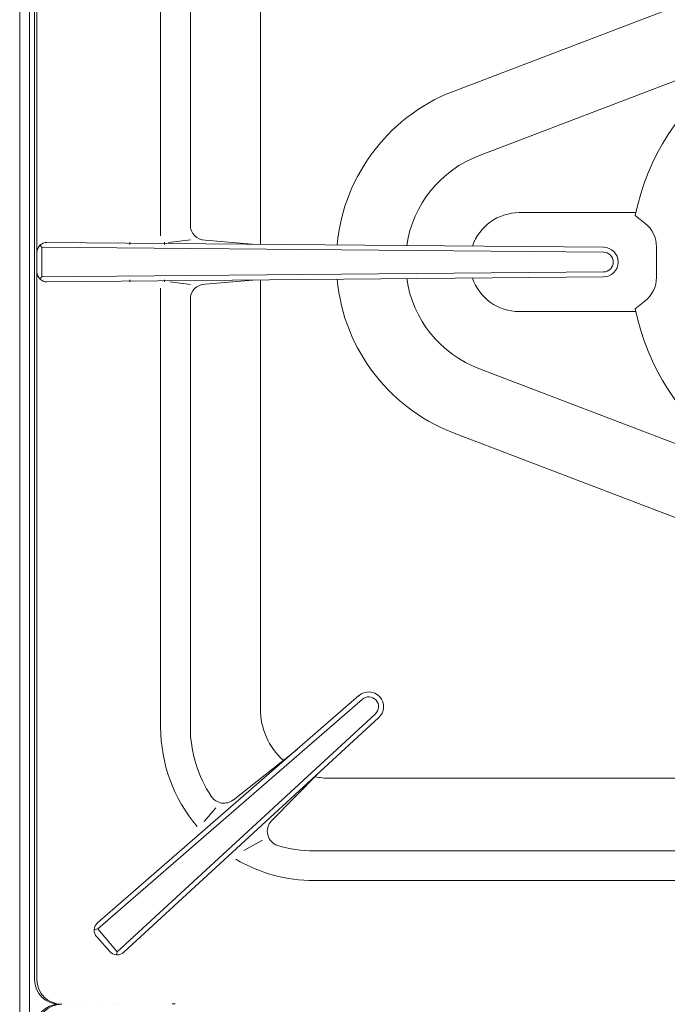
# Model space of a CAD drawing. Header units: millimetres. Extents: x -84458 to 77911, y -55868 to -29230.
# Tile 22 of 103: x 67365 to 67378, y -32794 to -32774. Entities that reach past the tile are written whole.
import ezdxf

# ---------------------------------------------------------------- set-up
doc = ezdxf.new("R2010")
doc.units = ezdxf.units.MM
doc.linetypes.add('ACAD_ISO04W100', pattern=[30.5, 24, -3, 0.5, -3])
doc.linetypes.add('HIDDEN', pattern=[0.9525, 0.635, -0.3175])
for name, color, linetype in [('BLACHA_TŁOCZONA', 7, 'Continuous'), ('BURTA-BOCZNA-PRAWA', 7, 'Continuous'), ('INSTALACJA_PALNIKÓW', 7, 'Continuous'), ('RUSZT', 7, 'Continuous'), ('TŁO', 9, 'Continuous')]:
    doc.layers.add(name, color=color, linetype=linetype)

msp = doc.modelspace()

# ---------------------------------------------------------------- linework, layer by layer
at = {"layer": 'BLACHA_TŁOCZONA', "color": 0, "lineweight": 0}
for p, q in [((67365.603, -32764.416), (67365.603, -32793.415)), ((67365.603, -32764.416), (67365.603, -32793.415)), ((67370.171, -32778.555), (67370.171, -32769.884)), ((67374.177, -32775.425), (67379.964, -32773.216)), ((67380.515, -32774.504), (67374.602, -32776.759)), ((67375.403, -32777.915), (67376.265, -32777.915)), ((67376.265, -32777.915), (67377.759, -32777.915)), ((67370.171, -32787.947), (67370.171, -32779.276)), ((67375.403, -32779.915), (67377.759, -32779.915)), ((67380.494, -32783.32), (67374.602, -32781.072)), ((67374.177, -32782.406), (67379.964, -32784.615)), ((67382.05, -32789.347), (67371.571, -32789.347))]:
    msp.add_line(p, q, dxfattribs=at)
for centre, radius, start, end in [((67375.403, -32778.915), 3.7, 109.3531, 174.6182), ((67375.403, -32778.915), 2.3, 110.3762, 171.6318), ((67375.403, -32778.915), 1, 90, 161.1483), ((67375.403, -32778.915), 3.7, 185.3818, 250.6469), ((67375.403, -32778.915), 2.3, 188.3682, 249.6238), ((67375.403, -32778.915), 1, 198.8517, 270), ((67371.571, -32787.947), 1.4, 180, 227.8172), ((67371.571, -32787.947), 1.4, 257.6562, 270), ((67366.103, -32793.415), 0.5, 180, 270), ((67366.103, -32793.415), 0.5, 180, 270), ((67366.103, -32794.416), 0.5, 90, 180), ((67366.103, -32794.416), 0.5, 90, 180)]:
    msp.add_arc(centre, radius, start, end, dxfattribs=at)
at = {"layer": 'BURTA-BOCZNA-PRAWA', "color": 0, "lineweight": 0}
for p, q in [((67365.303, -32824.215), (67365.303, -32760.215)), ((67365.503, -32824.115), (67365.503, -32761.27)), ((67367.303, -32793.916), (67367.303, -32793.915))]:
    msp.add_line(p, q, dxfattribs=at)
at = {"layer": 'BURTA-BOCZNA-PRAWA', "color": 0, "linetype": 'Continuous', "lineweight": 0}
for p, q in [((67366.278, -32793.915), (67366.278, -32793.916)), ((67366.528, -32793.916), (67366.528, -32793.915))]:
    msp.add_line(p, q, dxfattribs=at)
at = {"layer": 'BURTA-BOCZNA-PRAWA', "color": 0, "linetype": 'ACAD_ISO04W100', "lineweight": 0, "ltscale": 0.5}
msp.add_line((67366.403, -32793.916), (67366.403, -32793.915), dxfattribs=at)
at = {"layer": 'BURTA-BOCZNA-PRAWA', "color": 0, "linetype": 'HIDDEN', "lineweight": 0}
for p, q in [((67366.903, -32793.916), (67366.903, -32793.915)), ((67367.203, -32793.916), (67367.203, -32793.915))]:
    msp.add_line(p, q, dxfattribs=at)
at = {"layer": 'INSTALACJA_PALNIKÓW', "color": 0, "lineweight": 0}
for p, q in [((67377.748, -32777.973), (67377.951, -32778.135)), ((67367.533, -32778.558), (67367.533, -32778.515)), ((67368.233, -32778.558), (67368.233, -32778.515)), ((67378.176, -32779.227), (67378.176, -32778.604)), ((67367.533, -32779.315), (67367.533, -32779.273)), ((67368.233, -32779.315), (67368.233, -32779.273)), ((67377.748, -32779.858), (67377.951, -32779.696))]:
    msp.add_line(p, q, dxfattribs=at)
for centre, radius, start, end in [((67382.403, -32778.915), 4.75, 191.4482, 168.5518), ((67377.576, -32778.604), 0.6, 0, 51.3402), ((67377.576, -32779.227), 0.6, 308.6598, 0)]:
    msp.add_arc(centre, radius, start, end, dxfattribs=at)
at = {"layer": 'RUSZT', "color": 0, "lineweight": 0}
for p, q in [((67365.653, -32778.515), (67365.653, -32764.415)), ((67368.153, -32769.515), (67368.153, -32778.387)), ((67368.753, -32778.169), (67368.753, -32769.515)), ((67365.653, -32793.415), (67365.653, -32778.515)), ((67377.104, -32778.615), (67365.855, -32778.517)), ((67368.753, -32778.465), (67368.309, -32778.521)), ((67370.005, -32778.553), (67369.05, -32778.469)), ((67365.653, -32779.114), (67365.653, -32778.717)), ((67365.753, -32778.616), (67365.712, -32778.575)), ((67365.753, -32778.616), (67365.753, -32779.215)), ((67377.103, -32778.715), (67365.753, -32778.616)), ((67377.103, -32779.115), (67365.753, -32779.215)), ((67365.753, -32779.215), (67365.712, -32779.256)), ((67377.104, -32779.215), (67365.855, -32779.314)), ((67368.753, -32779.365), (67368.336, -32779.313)), ((67369.05, -32779.362), (67370.017, -32779.278)), ((67368.153, -32788.315), (67368.153, -32779.444)), ((67368.753, -32788.315), (67368.753, -32779.662)), ((67372.159, -32787.677), (67366.878, -32792.271)), ((67372.225, -32787.753), (67366.886, -32792.394)), ((67372.491, -32788.051), (67367.272, -32792.854)), ((67372.559, -32788.125), (67367.408, -32792.863)), ((67369.616, -32789.788), (67370.911, -32788.763)), ((67371.335, -32789.251), (67370.395, -32790.209)), ((67369.268, -32789.942), (67369.035, -32790.223)), ((67370.213, -32790.6), (67369.836, -32790.806)), ((67381.656, -32790.815), (67371.253, -32790.815)), ((67381.879, -32791.415), (67371.253, -32791.415)), ((67366.81, -32792.409), (67366.886, -32792.394)), ((67367.272, -32792.854), (67366.886, -32792.394)), ((67366.86, -32792.555), (67367.123, -32792.849)), ((67367.263, -32792.916), (67367.272, -32792.854))]:
    msp.add_line(p, q, dxfattribs=at)
for centre, radius, start, end in [((67369.053, -32778.169), 0.3, 180, 269.4154), ((67365.853, -32778.717), 0.2, 89.5039, 180), ((67377.103, -32778.915), 0.3, 270, 90), ((67377.103, -32778.915), 0.2, 270, 90), ((67365.853, -32779.114), 0.2, 180, 270.4961), ((67369.053, -32779.662), 0.3, 90.5846, 180), ((67372.358, -32787.902), 0.3, 311.8158, 131.8158), ((67372.358, -32787.902), 0.2, 311.8158, 131.8158), ((67371.253, -32788.315), 3.1, 180, 220.3392), ((67371.246, -32788.323), 2.493, 179.836, 214.1075), ((67369.432, -32789.551), 0.3, 214.1518, 308.3575), ((67370.609, -32790.419), 0.3, 135.5463, 252.9705), ((67371.253, -32788.315), 2.5, 252.9705, 270), ((67371.253, -32788.315), 3.1, 239.3642, 270), ((67367.01, -32792.422), 0.2, 130.9975, 221.8158), ((67367.272, -32792.716), 0.2, 221.8158, 312.6342), ((67366.153, -32793.415), 0.5, 180, 270), ((67366.153, -32794.415), 0.5, 90, 180)]:
    msp.add_arc(centre, radius, start, end, dxfattribs=at)
at = {"layer": 'TŁO', "color": 0, "lineweight": 0}
for p, q in [((67365.303, -32794.465), (67365.303, -32764.715)), ((67368.443, -32793.905), (67368.383, -32793.905))]:
    msp.add_line(p, q, dxfattribs=at)

doc.saveas('drawing.dxf')
